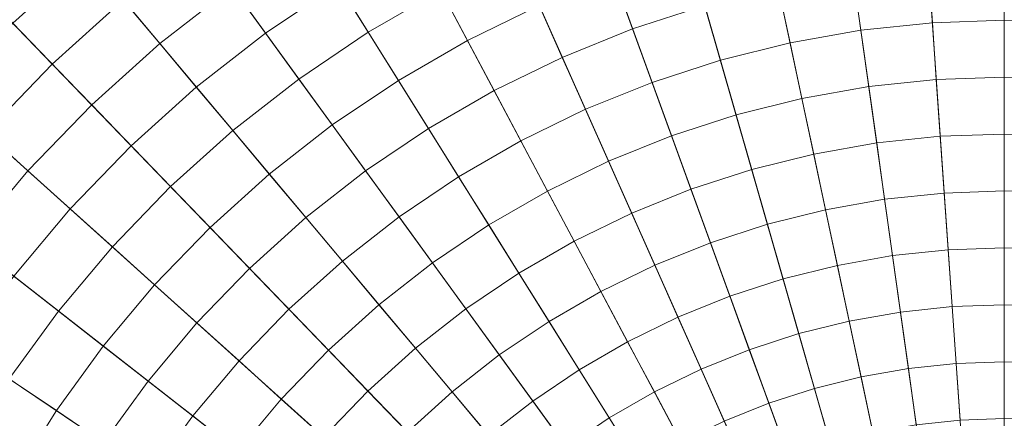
# Model space of a CAD drawing. Header units: centimetres. Extents: x -3.03 to 4.16, y -5.77 to 1.42.
# Tile 248 of 256: x 0.06 to 0.57, y -1.85 to -1.65. Entities that reach past the tile are written whole.
import ezdxf

# ---------------------------------------------------------------- set-up
doc = ezdxf.new("R2010")
doc.units = ezdxf.units.CM
doc.header["$LTSCALE"] = 2.54
doc.layers.add('Lucido design-1', color=7, linetype='Continuous')

# ---------------------------------------------------------------- blocks, each defined once
blk = doc.blocks.new('Gruppo-1')
at = {"color": 142, "linetype": 'Continuous', "lineweight": 9}
for points in [[(0.56504, -1.17674, 36.24157), (0.49532, -1.17917, 36.24157), (0.56504, -2.17617, 36.24157), (0.56504, -1.17674, 36.24157)], [(0.56504, -2.17617, 37.14882), (0.49532, -1.17917, 37.14882), (0.56504, -1.17674, 37.14882), (0.56504, -2.17617, 37.14882)], [(0.63476, -1.17917, 36.24157), (0.56504, -1.17674, 36.24157), (0.56504, -2.17617, 36.24157), (0.63476, -1.17917, 36.24157)], [(0.56504, -2.17617, 37.14882), (0.56504, -1.17674, 37.14882), (0.63476, -1.17917, 37.14882), (0.56504, -2.17617, 37.14882)], [(0.49532, -1.17917, 36.24157), (0.42595, -1.18646, 36.24157), (0.56504, -2.17617, 36.24157), (0.49532, -1.17917, 36.24157)], [(0.56504, -2.17617, 37.14882), (0.42595, -1.18646, 37.14882), (0.49532, -1.17917, 37.14882), (0.56504, -2.17617, 37.14882)], [(0.42595, -1.18646, 36.24157), (0.35725, -1.19858, 36.24157), (0.56504, -2.17617, 36.24157), (0.42595, -1.18646, 36.24157)], [(0.56504, -2.17617, 37.14882), (0.35725, -1.19858, 37.14882), (0.42595, -1.18646, 37.14882), (0.56504, -2.17617, 37.14882)], [(0.35725, -1.19858, 36.24157), (0.28956, -1.21545, 36.24157), (0.56504, -2.17617, 36.24157), (0.35725, -1.19858, 36.24157)], [(0.56504, -2.17617, 37.14882), (0.28956, -1.21545, 37.14882), (0.35725, -1.19858, 37.14882), (0.56504, -2.17617, 37.14882)], [(0.28956, -1.21545, 36.24157), (0.22321, -1.23701, 36.24157), (0.56504, -2.17617, 36.24157), (0.28956, -1.21545, 36.24157)], [(0.56504, -2.17617, 37.14882), (0.22321, -1.23701, 37.14882), (0.28956, -1.21545, 37.14882), (0.56504, -2.17617, 37.14882)], [(0.22321, -1.23701, 36.24157), (0.15853, -1.26314, 36.24157), (0.56504, -2.17617, 36.24157), (0.22321, -1.23701, 36.24157)], [(0.56504, -2.17617, 37.14882), (0.15853, -1.26314, 37.14882), (0.22321, -1.23701, 37.14882), (0.56504, -2.17617, 37.14882)], [(0.15853, -1.26314, 36.24157), (0.09583, -1.29372, 36.24157), (0.56504, -2.17617, 36.24157), (0.15853, -1.26314, 36.24157)], [(0.56504, -2.17617, 37.14882), (0.09583, -1.29372, 37.14882), (0.15853, -1.26314, 37.14882), (0.56504, -2.17617, 37.14882)], [(0.09583, -1.29372, 36.24157), (0.03542, -1.3286, 36.24157), (0.56504, -2.17617, 36.24157), (0.09583, -1.29372, 36.24157)], [(0.56504, -2.17617, 37.14882), (0.03542, -1.3286, 37.14882), (0.09583, -1.29372, 37.14882), (0.56504, -2.17617, 37.14882)], [(0.03542, -1.3286, 36.24157), (-0.02241, -1.36761, 36.24157), (0.56504, -2.17617, 36.24157), (0.03542, -1.3286, 36.24157)], [(0.56504, -2.17617, 37.14882), (-0.02241, -1.36761, 37.14882), (0.03542, -1.3286, 37.14882), (0.56504, -2.17617, 37.14882)], [(-0.02241, -1.36761, 36.24157), (-0.07738, -1.41056, 36.24157), (0.56504, -2.17617, 36.24157), (-0.02241, -1.36761, 36.24157)], [(0.56504, -2.17617, 37.14882), (-0.07738, -1.41056, 37.14882), (-0.02241, -1.36761, 37.14882), (0.56504, -2.17617, 37.14882)], [(-0.07738, -1.41056, 36.24157), (-0.12923, -1.45724, 36.24157), (0.56504, -2.17617, 36.24157), (-0.07738, -1.41056, 36.24157)], [(0.56504, -2.17617, 37.14882), (-0.12923, -1.45724, 37.14882), (-0.07738, -1.41056, 37.14882), (0.56504, -2.17617, 37.14882)], [(-0.12923, -1.45724, 36.24157), (-0.17768, -1.50742, 36.24157), (0.56504, -2.17617, 36.24157), (-0.12923, -1.45724, 36.24157)], [(0.56504, -2.17617, 37.14882), (-0.17768, -1.50742, 37.14882), (-0.12923, -1.45724, 37.14882), (0.56504, -2.17617, 37.14882)], [(-0.17768, -1.50742, 36.24157), (-0.22253, -1.56086, 36.24157), (0.56504, -2.17617, 36.24157), (-0.17768, -1.50742, 36.24157)], [(0.56504, -2.17617, 37.14882), (-0.22253, -1.56086, 37.14882), (-0.17768, -1.50742, 37.14882), (0.56504, -2.17617, 37.14882)], [(-0.22253, -1.56086, 36.24157), (-0.26353, -1.61729, 36.24157), (0.56504, -2.17617, 36.24157), (-0.22253, -1.56086, 36.24157)], [(0.56504, -2.17617, 37.14882), (-0.26353, -1.61729, 37.14882), (-0.22253, -1.56086, 37.14882), (0.56504, -2.17617, 37.14882)], [(-0.26353, -1.61729, 36.24157), (-0.3005, -1.67645, 36.24157), (0.56504, -2.17617, 36.24157), (-0.26353, -1.61729, 36.24157)], [(0.56504, -2.17617, 37.14882), (-0.3005, -1.67645, 37.14882), (-0.26353, -1.61729, 37.14882), (0.56504, -2.17617, 37.14882)]]:
    blk.add_polyline3d(points, dxfattribs=at)
for points in [[(0.56504, 1.42246, 37.14766), (0.31401, 1.41369, 37.14766), (0.56489, -2.17401, 37.14766), (0.56504, -2.17401, 37.14766)], [(0.81607, 1.41369, 37.14766), (0.56504, 1.42246, 37.14766), (0.56504, -2.17401, 37.14766), (0.56519, -2.17401, 37.14766)], [(0.31401, 1.41369, 37.14766), (0.06421, 1.38743, 37.14766), (0.56474, -2.17403, 37.14766), (0.56489, -2.17401, 37.14766)], [(0.06421, 1.38743, 37.14766), (-0.18316, 1.34382, 37.14766), (0.56459, -2.17406, 37.14766), (0.56474, -2.17403, 37.14766)], [(-0.18316, 1.34382, 37.14766), (-0.42688, 1.28305, 37.14766), (0.56444, -2.17409, 37.14766), (0.56459, -2.17406, 37.14766)], [(-0.42688, 1.28305, 37.14766), (-0.66576, 1.20543, 37.14766), (0.5643, -2.17414, 37.14766), (0.56444, -2.17409, 37.14766)], [(-0.66576, 1.20543, 37.14766), (-0.89865, 1.11134, 37.14766), (0.56416, -2.1742, 37.14766), (0.5643, -2.17414, 37.14766)], [(-0.89865, 1.11134, 37.14766), (-1.12441, 1.00123, 37.14766), (0.56403, -2.17426, 37.14766), (0.56416, -2.1742, 37.14766)], [(-1.12441, 1.00123, 37.14766), (-1.34194, 0.87564, 37.14766), (0.56389, -2.17434, 37.14766), (0.56403, -2.17426, 37.14766)], [(-1.34194, 0.87564, 37.14766), (-1.55018, 0.73518, 37.14766), (0.56377, -2.17442, 37.14766), (0.56389, -2.17434, 37.14766)], [(-1.55018, 0.73518, 37.14766), (-1.74811, 0.58054, 37.14766), (0.56365, -2.17451, 37.14766), (0.56377, -2.17442, 37.14766)], [(-1.74811, 0.58054, 37.14766), (-1.93478, 0.41246, 37.14766), (0.56354, -2.17462, 37.14766), (0.56365, -2.17451, 37.14766)], [(-1.93478, 0.41246, 37.14766), (-2.10926, 0.23178, 37.14766), (0.56343, -2.17472, 37.14766), (0.56354, -2.17462, 37.14766)], [(-2.10926, 0.23178, 37.14766), (-2.27072, 0.03937, 37.14766), (0.56334, -2.17484, 37.14766), (0.56343, -2.17472, 37.14766)], [(-2.27072, 0.03937, 37.14766), (-2.41836, -0.16384, 37.14766), (0.56325, -2.17496, 37.14766), (0.56334, -2.17484, 37.14766)], [(-2.41836, -0.16384, 37.14766), (-2.55146, -0.37686, 37.14766), (0.56317, -2.17509, 37.14766), (0.56325, -2.17496, 37.14766)], [(-2.55146, -0.37686, 37.14766), (-2.66938, -0.59864, 37.14766), (0.5631, -2.17522, 37.14766), (0.56317, -2.17509, 37.14766)], [(-2.66938, -0.59864, 37.14766), (-2.77155, -0.8281, 37.14766), (0.56304, -2.17536, 37.14766), (0.5631, -2.17522, 37.14766)], [(-2.77155, -0.8281, 37.14766), (-2.85746, -1.06413, 37.14766), (0.56298, -2.1755, 37.14766), (0.56304, -2.17536, 37.14766)], [(-2.85746, -1.06413, 37.14766), (-2.92669, -1.30558, 37.14766), (0.56294, -2.17565, 37.14766), (0.56298, -2.1755, 37.14766)], [(-2.92669, -1.30558, 37.14766), (-2.97891, -1.55128, 37.14766), (0.56291, -2.17579, 37.14766), (0.56294, -2.17565, 37.14766)], [(-2.97891, -1.55128, 37.14766), (-3.01387, -1.80001, 37.14766), (0.56289, -2.17594, 37.14766), (0.56291, -2.17579, 37.14766)], [(0.09588, -1.61705, 38.21193), (0.05802, -1.65114, 38.21193), (0.03787, -1.63027, 38.20878), (0.07724, -1.59483, 38.20878)], [(0.22441, -1.63104, 38.22078), (0.18721, -1.65613, 38.22078), (0.17014, -1.63264, 38.21793), (0.20902, -1.60642, 38.21793)], [(0.17014, -1.63264, 38.21793), (0.13319, -1.66151, 38.21793), (0.11453, -1.63927, 38.21498), (0.15308, -1.60916, 38.21498)], [(0.2769, -1.63425, 38.22352), (0.2398, -1.65567, 38.22352), (0.22441, -1.63104, 38.22078), (0.26326, -1.60861, 38.22078)], [(0.32722, -1.64202, 38.22617), (0.29054, -1.65991, 38.22617), (0.2769, -1.63425, 38.22352), (0.3154, -1.61547, 38.22352)], [(0.41189, -1.64206, 38.22871), (0.375, -1.65404, 38.22871), (0.36506, -1.62673, 38.22617), (0.40387, -1.61412, 38.22617)], [(0.11453, -1.63927, 38.21498), (0.07818, -1.67201, 38.21498), (0.05802, -1.65114, 38.21193), (0.09588, -1.61705, 38.21193)], [(0.56504, -1.64961, 38.23116), (0.52831, -1.65089, 38.23116), (0.52628, -1.62189, 38.22871), (0.56504, -1.62053, 38.22871)], [(0.60177, -1.65089, 38.23116), (0.56504, -1.64961, 38.23116), (0.56504, -1.62053, 38.22871), (0.6038, -1.62189, 38.22871)], [(0.49176, -1.65473, 38.23116), (0.45556, -1.66111, 38.23116), (0.44952, -1.63267, 38.22871), (0.48771, -1.62594, 38.22871)], [(0.52831, -1.65089, 38.23116), (0.49176, -1.65473, 38.23116), (0.48771, -1.62594, 38.22871), (0.52628, -1.62189, 38.22871)], [(0.2398, -1.65567, 38.22352), (0.20428, -1.67963, 38.22352), (0.18721, -1.65613, 38.22078), (0.22441, -1.63104, 38.22078)], [(0.375, -1.65404, 38.22871), (0.33904, -1.66857, 38.22871), (0.32722, -1.64202, 38.22617), (0.36506, -1.62673, 38.22617)], [(0.18721, -1.65613, 38.22078), (0.15185, -1.68375, 38.22078), (0.13319, -1.66151, 38.21793), (0.17014, -1.63264, 38.21793)], [(0.29054, -1.65991, 38.22617), (0.2552, -1.68031, 38.22617), (0.2398, -1.65567, 38.22352), (0.2769, -1.63425, 38.22352)], [(0.45556, -1.66111, 38.23116), (0.4199, -1.67, 38.23116), (0.41189, -1.64206, 38.22871), (0.44952, -1.63267, 38.22871)], [(0.13319, -1.66151, 38.21793), (0.09834, -1.69289, 38.21793), (0.07818, -1.67201, 38.21498), (0.11453, -1.63927, 38.21498)], [(0.33904, -1.66857, 38.22871), (0.30418, -1.68557, 38.22871), (0.29054, -1.65991, 38.22617), (0.32722, -1.64202, 38.22617)], [(0.4199, -1.67, 38.23116), (0.38494, -1.68136, 38.23116), (0.375, -1.65404, 38.22871), (0.41189, -1.64206, 38.22871)], [(0.07818, -1.67201, 38.21498), (0.04419, -1.7072, 38.21498), (0.02263, -1.68778, 38.21193), (0.05802, -1.65114, 38.21193)], [(0.53034, -1.6799, 38.2335), (0.4958, -1.68353, 38.2335), (0.49176, -1.65473, 38.23116), (0.52831, -1.65089, 38.23116)], [(0.56504, -1.67869, 38.2335), (0.53034, -1.6799, 38.2335), (0.52831, -1.65089, 38.23116), (0.56504, -1.64961, 38.23116)], [(0.59974, -1.6799, 38.2335), (0.56504, -1.67869, 38.2335), (0.56504, -1.64961, 38.23116), (0.60177, -1.65089, 38.23116)], [(0.20428, -1.67963, 38.22352), (0.17052, -1.706, 38.22352), (0.15185, -1.68375, 38.22078), (0.18721, -1.65613, 38.22078)], [(0.2552, -1.68031, 38.22617), (0.22136, -1.70314, 38.22617), (0.20428, -1.67963, 38.22352), (0.2398, -1.65567, 38.22352)], [(0.38494, -1.68136, 38.23116), (0.35087, -1.69513, 38.23116), (0.33904, -1.66857, 38.22871), (0.375, -1.65404, 38.22871)], [(0.4958, -1.68353, 38.2335), (0.46161, -1.68956, 38.2335), (0.45556, -1.66111, 38.23116), (0.49176, -1.65473, 38.23116)], [(0.15185, -1.68375, 38.22078), (0.11851, -1.71378, 38.22078), (0.09834, -1.69289, 38.21793), (0.13319, -1.66151, 38.21793)], [(0.30418, -1.68557, 38.22871), (0.2706, -1.70496, 38.22871), (0.2552, -1.68031, 38.22617), (0.29054, -1.65991, 38.22617)], [(0.46161, -1.68956, 38.2335), (0.42792, -1.69796, 38.2335), (0.4199, -1.67, 38.23116), (0.45556, -1.66111, 38.23116)], [(0.35087, -1.69513, 38.23116), (0.31783, -1.71124, 38.23116), (0.30418, -1.68557, 38.22871), (0.33904, -1.66857, 38.22871)], [(0.42792, -1.69796, 38.2335), (0.39489, -1.70869, 38.2335), (0.38494, -1.68136, 38.23116), (0.4199, -1.67, 38.23116)], [(0.09834, -1.69289, 38.21793), (0.06576, -1.72662, 38.21793), (0.04419, -1.7072, 38.21498), (0.07818, -1.67201, 38.21498)], [(0.22136, -1.70314, 38.22617), (0.1892, -1.72826, 38.22617), (0.17052, -1.706, 38.22352), (0.20428, -1.67963, 38.22352)], [(0.2706, -1.70496, 38.22871), (0.23844, -1.72665, 38.22871), (0.22136, -1.70314, 38.22617), (0.2552, -1.68031, 38.22617)], [(0.39489, -1.70869, 38.2335), (0.3627, -1.7217, 38.2335), (0.35087, -1.69513, 38.23116), (0.38494, -1.68136, 38.23116)], [(0.53237, -1.70892, 38.23574), (0.49985, -1.71234, 38.23574), (0.4958, -1.68353, 38.2335), (0.53034, -1.6799, 38.2335)], [(0.56504, -1.70778, 38.23574), (0.53237, -1.70892, 38.23574), (0.53034, -1.6799, 38.2335), (0.56504, -1.67869, 38.2335)], [(0.59771, -1.70892, 38.23574), (0.56504, -1.70778, 38.23574), (0.56504, -1.67869, 38.2335), (0.59974, -1.6799, 38.2335)], [(0.17052, -1.706, 38.22352), (0.13869, -1.73467, 38.22352), (0.11851, -1.71378, 38.22078), (0.15185, -1.68375, 38.22078)], [(0.31783, -1.71124, 38.23116), (0.286, -1.72962, 38.23116), (0.2706, -1.70496, 38.22871), (0.30418, -1.68557, 38.22871)], [(0.49985, -1.71234, 38.23574), (0.46766, -1.71801, 38.23574), (0.46161, -1.68956, 38.2335), (0.4958, -1.68353, 38.2335)], [(0.46766, -1.71801, 38.23574), (0.43593, -1.72592, 38.23574), (0.42792, -1.69796, 38.2335), (0.46161, -1.68956, 38.2335)], [(0.11851, -1.71378, 38.22078), (0.08734, -1.74605, 38.22078), (0.06576, -1.72662, 38.21793), (0.09834, -1.69289, 38.21793)], [(0.3627, -1.7217, 38.2335), (0.33149, -1.73692, 38.2335), (0.31783, -1.71124, 38.23116), (0.35087, -1.69513, 38.23116)], [(0.43593, -1.72592, 38.23574), (0.40484, -1.73602, 38.23574), (0.39489, -1.70869, 38.2335), (0.42792, -1.69796, 38.2335)], [(0.1892, -1.72826, 38.22617), (0.15887, -1.75557, 38.22617), (0.13869, -1.73467, 38.22352), (0.17052, -1.706, 38.22352)], [(0.23844, -1.72665, 38.22871), (0.20788, -1.75053, 38.22871), (0.1892, -1.72826, 38.22617), (0.22136, -1.70314, 38.22617)], [(0.286, -1.72962, 38.23116), (0.25553, -1.75017, 38.23116), (0.23844, -1.72665, 38.22871), (0.2706, -1.70496, 38.22871)], [(0.06576, -1.72662, 38.21793), (0.03562, -1.76254, 38.21793), (0.01275, -1.74467, 38.21498), (0.04419, -1.7072, 38.21498)], [(0.33149, -1.73692, 38.2335), (0.30141, -1.75428, 38.2335), (0.286, -1.72962, 38.23116), (0.31783, -1.71124, 38.23116)], [(0.40484, -1.73602, 38.23574), (0.37453, -1.74827, 38.23574), (0.3627, -1.7217, 38.2335), (0.39489, -1.70869, 38.2335)], [(0.5344, -1.73794, 38.23789), (0.5039, -1.74115, 38.23789), (0.49985, -1.71234, 38.23574), (0.53237, -1.70892, 38.23574)], [(0.56504, -1.73687, 38.23789), (0.5344, -1.73794, 38.23789), (0.53237, -1.70892, 38.23574), (0.56504, -1.70778, 38.23574)], [(0.59568, -1.73794, 38.23789), (0.56504, -1.73687, 38.23789), (0.56504, -1.70778, 38.23574), (0.59771, -1.70892, 38.23574)], [(0.13869, -1.73467, 38.22352), (0.10893, -1.76549, 38.22352), (0.08734, -1.74605, 38.22078), (0.11851, -1.71378, 38.22078)], [(0.5039, -1.74115, 38.23789), (0.47371, -1.74647, 38.23789), (0.46766, -1.71801, 38.23574), (0.49985, -1.71234, 38.23574)], [(0.37453, -1.74827, 38.23574), (0.34514, -1.7626, 38.23574), (0.33149, -1.73692, 38.2335), (0.3627, -1.7217, 38.2335)], [(0.47371, -1.74647, 38.23789), (0.44395, -1.75389, 38.23789), (0.43593, -1.72592, 38.23574), (0.46766, -1.71801, 38.23574)], [(0.08734, -1.74605, 38.22078), (0.0585, -1.78042, 38.22078), (0.03562, -1.76254, 38.21793), (0.06576, -1.72662, 38.21793)], [(0.25553, -1.75017, 38.23116), (0.22657, -1.7728, 38.23116), (0.20788, -1.75053, 38.22871), (0.23844, -1.72665, 38.22871)], [(0.44395, -1.75389, 38.23789), (0.41479, -1.76337, 38.23789), (0.40484, -1.73602, 38.23574), (0.43593, -1.72592, 38.23574)], [(0.20788, -1.75053, 38.22871), (0.17906, -1.77648, 38.22871), (0.15887, -1.75557, 38.22617), (0.1892, -1.72826, 38.22617)], [(0.30141, -1.75428, 38.2335), (0.27263, -1.7737, 38.2335), (0.25553, -1.75017, 38.23116), (0.286, -1.72962, 38.23116)], [(0.15887, -1.75557, 38.22617), (0.13052, -1.78493, 38.22617), (0.10893, -1.76549, 38.22352), (0.13869, -1.73467, 38.22352)], [(0.34514, -1.7626, 38.23574), (0.31683, -1.77895, 38.23574), (0.30141, -1.75428, 38.2335), (0.33149, -1.73692, 38.2335)], [(0.41479, -1.76337, 38.23789), (0.38636, -1.77485, 38.23789), (0.37453, -1.74827, 38.23574), (0.40484, -1.73602, 38.23574)], [(0.56504, -1.76598, 38.23993), (0.53643, -1.76698, 38.23993), (0.5344, -1.73794, 38.23789), (0.56504, -1.73687, 38.23789)], [(0.59365, -1.76698, 38.23993), (0.56504, -1.76598, 38.23993), (0.56504, -1.73687, 38.23789), (0.59568, -1.73794, 38.23789)], [(0.50795, -1.76997, 38.23993), (0.47976, -1.77494, 38.23993), (0.47371, -1.74647, 38.23789), (0.5039, -1.74115, 38.23789)], [(0.53643, -1.76698, 38.23993), (0.50795, -1.76997, 38.23993), (0.5039, -1.74115, 38.23789), (0.5344, -1.73794, 38.23789)], [(0.10893, -1.76549, 38.22352), (0.08139, -1.7983, 38.22352), (0.0585, -1.78042, 38.22078), (0.08734, -1.74605, 38.22078)], [(0.47976, -1.77494, 38.23993), (0.45198, -1.78187, 38.23993), (0.44395, -1.75389, 38.23789), (0.47371, -1.74647, 38.23789)], [(0.22657, -1.7728, 38.23116), (0.19926, -1.79739, 38.23116), (0.17906, -1.77648, 38.22871), (0.20788, -1.75053, 38.22871)], [(0.27263, -1.7737, 38.2335), (0.24526, -1.79508, 38.2335), (0.22657, -1.7728, 38.23116), (0.25553, -1.75017, 38.23116)], [(0.38636, -1.77485, 38.23789), (0.3588, -1.7883, 38.23789), (0.34514, -1.7626, 38.23574), (0.37453, -1.74827, 38.23574)], [(0.17906, -1.77648, 38.22871), (0.15212, -1.80438, 38.22871), (0.13052, -1.78493, 38.22617), (0.15887, -1.75557, 38.22617)], [(0.31683, -1.77895, 38.23574), (0.28973, -1.79723, 38.23574), (0.27263, -1.7737, 38.2335), (0.30141, -1.75428, 38.2335)], [(0.45198, -1.78187, 38.23993), (0.42475, -1.79072, 38.23993), (0.41479, -1.76337, 38.23789), (0.44395, -1.75389, 38.23789)], [(0.13052, -1.78493, 38.22617), (0.10429, -1.81619, 38.22617), (0.08139, -1.7983, 38.22352), (0.10893, -1.76549, 38.22352)], [(0.3588, -1.7883, 38.23789), (0.33225, -1.80363, 38.23789), (0.31683, -1.77895, 38.23574), (0.34514, -1.7626, 38.23574)], [(0.42475, -1.79072, 38.23993), (0.3982, -1.80144, 38.23993), (0.38636, -1.77485, 38.23789), (0.41479, -1.76337, 38.23789)], [(0.53846, -1.79602, 38.24187), (0.512, -1.7988, 38.24187), (0.50795, -1.76997, 38.23993), (0.53643, -1.76698, 38.23993)], [(0.56504, -1.79509, 38.24187), (0.53846, -1.79602, 38.24187), (0.53643, -1.76698, 38.23993), (0.56504, -1.76598, 38.23993)], [(0.59162, -1.79602, 38.24187), (0.56504, -1.79509, 38.24187), (0.56504, -1.76598, 38.23993), (0.59365, -1.76698, 38.23993)], [(0.512, -1.7988, 38.24187), (0.48581, -1.80342, 38.24187), (0.47976, -1.77494, 38.23993), (0.50795, -1.76997, 38.23993)], [(0.19926, -1.79739, 38.23116), (0.17373, -1.82383, 38.23116), (0.15212, -1.80438, 38.22871), (0.17906, -1.77648, 38.22871)], [(0.24526, -1.79508, 38.2335), (0.21946, -1.81831, 38.2335), (0.19926, -1.79739, 38.23116), (0.22657, -1.7728, 38.23116)], [(0.28973, -1.79723, 38.23574), (0.26396, -1.81736, 38.23574), (0.24526, -1.79508, 38.2335), (0.27263, -1.7737, 38.2335)], [(0.3982, -1.80144, 38.23993), (0.37247, -1.81399, 38.23993), (0.3588, -1.7883, 38.23789), (0.38636, -1.77485, 38.23789)], [(0.48581, -1.80342, 38.24187), (0.46, -1.80985, 38.24187), (0.45198, -1.78187, 38.23993), (0.47976, -1.77494, 38.23993)], [(0.08139, -1.7983, 38.22352), (0.05621, -1.83296, 38.22352), (0.03213, -1.81672, 38.22078), (0.0585, -1.78042, 38.22078)], [(0.33225, -1.80363, 38.23789), (0.30683, -1.82077, 38.23789), (0.28973, -1.79723, 38.23574), (0.31683, -1.77895, 38.23574)], [(0.46, -1.80985, 38.24187), (0.4347, -1.81807, 38.24187), (0.42475, -1.79072, 38.23993), (0.45198, -1.78187, 38.23993)], [(0.15212, -1.80438, 38.22871), (0.12719, -1.83409, 38.22871), (0.10429, -1.81619, 38.22617), (0.13052, -1.78493, 38.22617)], [(0.37247, -1.81399, 38.23993), (0.34767, -1.82831, 38.23993), (0.33225, -1.80363, 38.23789), (0.3588, -1.7883, 38.23789)], [(0.4347, -1.81807, 38.24187), (0.41004, -1.82804, 38.24187), (0.3982, -1.80144, 38.23993), (0.42475, -1.79072, 38.23993)], [(0.21946, -1.81831, 38.2335), (0.19534, -1.84329, 38.2335), (0.17373, -1.82383, 38.23116), (0.19926, -1.79739, 38.23116)], [(0.26396, -1.81736, 38.23574), (0.23967, -1.83924, 38.23574), (0.21946, -1.81831, 38.2335), (0.24526, -1.79508, 38.2335)], [(0.30683, -1.82077, 38.23789), (0.28267, -1.83965, 38.23789), (0.26396, -1.81736, 38.23574), (0.28973, -1.79723, 38.23574)], [(0.54049, -1.82507, 38.24371), (0.51606, -1.82763, 38.24371), (0.512, -1.7988, 38.24187), (0.53846, -1.79602, 38.24187)], [(0.56504, -1.82421, 38.24371), (0.54049, -1.82507, 38.24371), (0.53846, -1.79602, 38.24187), (0.56504, -1.79509, 38.24187)], [(0.58959, -1.82507, 38.24371), (0.56504, -1.82421, 38.24371), (0.56504, -1.79509, 38.24187), (0.59162, -1.79602, 38.24187)], [(-3.01387, -1.80001, 37.14766), (-3.03139, -2.05058, 37.14766), (0.56288, -2.17609, 37.14766), (0.56289, -2.17594, 37.14766)], [(0.10429, -1.81619, 38.22617), (0.0803, -1.84921, 38.22617), (0.05621, -1.83296, 38.22352), (0.08139, -1.7983, 38.22352)], [(0.41004, -1.82804, 38.24187), (0.38613, -1.8397, 38.24187), (0.37247, -1.81399, 38.23993), (0.3982, -1.80144, 38.23993)], [(0.51606, -1.82763, 38.24371), (0.49186, -1.8319, 38.24371), (0.48581, -1.80342, 38.24187), (0.512, -1.7988, 38.24187)], [(0.17373, -1.82383, 38.23116), (0.1501, -1.85198, 38.23116), (0.12719, -1.83409, 38.22871), (0.15212, -1.80438, 38.22871)], [(0.34767, -1.82831, 38.23993), (0.32394, -1.84432, 38.23993), (0.30683, -1.82077, 38.23789), (0.33225, -1.80363, 38.23789)], [(0.49186, -1.8319, 38.24371), (0.46803, -1.83784, 38.24371), (0.46, -1.80985, 38.24187), (0.48581, -1.80342, 38.24187)], [(0.46803, -1.83784, 38.24371), (0.44466, -1.84543, 38.24371), (0.4347, -1.81807, 38.24187), (0.46, -1.80985, 38.24187)], [(0.12719, -1.83409, 38.22871), (0.1044, -1.86546, 38.22871), (0.0803, -1.84921, 38.22617), (0.10429, -1.81619, 38.22617)], [(0.28267, -1.83965, 38.23789), (0.25988, -1.86017, 38.23789), (0.23967, -1.83924, 38.23574), (0.26396, -1.81736, 38.23574)], [(0.38613, -1.8397, 38.24187), (0.3631, -1.853, 38.24187), (0.34767, -1.82831, 38.23993), (0.37247, -1.81399, 38.23993)], [(0.23967, -1.83924, 38.23574), (0.21696, -1.86275, 38.23574), (0.19534, -1.84329, 38.2335), (0.21946, -1.81831, 38.2335)], [(0.32394, -1.84432, 38.23993), (0.30137, -1.86195, 38.23993), (0.28267, -1.83965, 38.23789), (0.30683, -1.82077, 38.23789)], [(0.44466, -1.84543, 38.24371), (0.42188, -1.85464, 38.24371), (0.41004, -1.82804, 38.24187), (0.4347, -1.81807, 38.24187)], [(0.19534, -1.84329, 38.2335), (0.17302, -1.86989, 38.2335), (0.1501, -1.85198, 38.23116), (0.17373, -1.82383, 38.23116)], [(0.52011, -1.85647, 38.24544), (0.49792, -1.86039, 38.24544), (0.49186, -1.8319, 38.24371), (0.51606, -1.82763, 38.24371)], [(0.54252, -1.85412, 38.24544), (0.52011, -1.85647, 38.24544), (0.51606, -1.82763, 38.24371), (0.54049, -1.82507, 38.24371)], [(0.56504, -1.85333, 38.24544), (0.54252, -1.85412, 38.24544), (0.54049, -1.82507, 38.24371), (0.56504, -1.82421, 38.24371)], [(0.58756, -1.85412, 38.24544), (0.56504, -1.85333, 38.24544), (0.56504, -1.82421, 38.24371), (0.58959, -1.82507, 38.24371)], [(0.0803, -1.84921, 38.22617), (0.05867, -1.88382, 38.22617), (0.03351, -1.86929, 38.22352), (0.05621, -1.83296, 38.22352)], [(0.3631, -1.853, 38.24187), (0.34105, -1.86787, 38.24187), (0.32394, -1.84432, 38.23993), (0.34767, -1.82831, 38.23993)], [(0.42188, -1.85464, 38.24371), (0.3998, -1.86541, 38.24371), (0.38613, -1.8397, 38.24187), (0.41004, -1.82804, 38.24187)], [(0.49792, -1.86039, 38.24544), (0.47605, -1.86584, 38.24544), (0.46803, -1.83784, 38.24371), (0.49186, -1.8319, 38.24371)], [(0.1501, -1.85198, 38.23116), (0.1285, -1.88172, 38.23116), (0.1044, -1.86546, 38.22871), (0.12719, -1.83409, 38.22871)], [(0.47605, -1.86584, 38.24544), (0.45462, -1.8728, 38.24544), (0.44466, -1.84543, 38.24371), (0.46803, -1.83784, 38.24371)], [(0.25988, -1.86017, 38.23789), (0.23858, -1.88222, 38.23789), (0.21696, -1.86275, 38.23574), (0.23967, -1.83924, 38.23574)], [(0.30137, -1.86195, 38.23993), (0.2801, -1.8811, 38.23993), (0.25988, -1.86017, 38.23789), (0.28267, -1.83965, 38.23789)], [(0.3998, -1.86541, 38.24371), (0.37853, -1.87769, 38.24371), (0.3631, -1.853, 38.24187), (0.38613, -1.8397, 38.24187)], [(0.21696, -1.86275, 38.23574), (0.19594, -1.8878, 38.23574), (0.17302, -1.86989, 38.2335), (0.19534, -1.84329, 38.2335)], [(0.34105, -1.86787, 38.24187), (0.32009, -1.88425, 38.24187), (0.30137, -1.86195, 38.23993), (0.32394, -1.84432, 38.23993)], [(0.45462, -1.8728, 38.24544), (0.43373, -1.88124, 38.24544), (0.42188, -1.85464, 38.24371), (0.44466, -1.84543, 38.24371)], [(0.1044, -1.86546, 38.22871), (0.08384, -1.89835, 38.22871), (0.05867, -1.88382, 38.22617), (0.0803, -1.84921, 38.22617)], [(0.17302, -1.86989, 38.2335), (0.15261, -1.89798, 38.2335), (0.1285, -1.88172, 38.23116), (0.1501, -1.85198, 38.23116)], [(0.37853, -1.87769, 38.24371), (0.35816, -1.89143, 38.24371), (0.34105, -1.86787, 38.24187), (0.3631, -1.853, 38.24187)]]:
    blk.add_3dface(points, dxfattribs=at)

msp = doc.modelspace()

# ---------------------------------------------------------------- block references
at = {"layer": 'Lucido design-1', "color": 7}
msp.add_blockref('Gruppo-1', (0, 0), dxfattribs=at)

doc.saveas('drawing.dxf')
